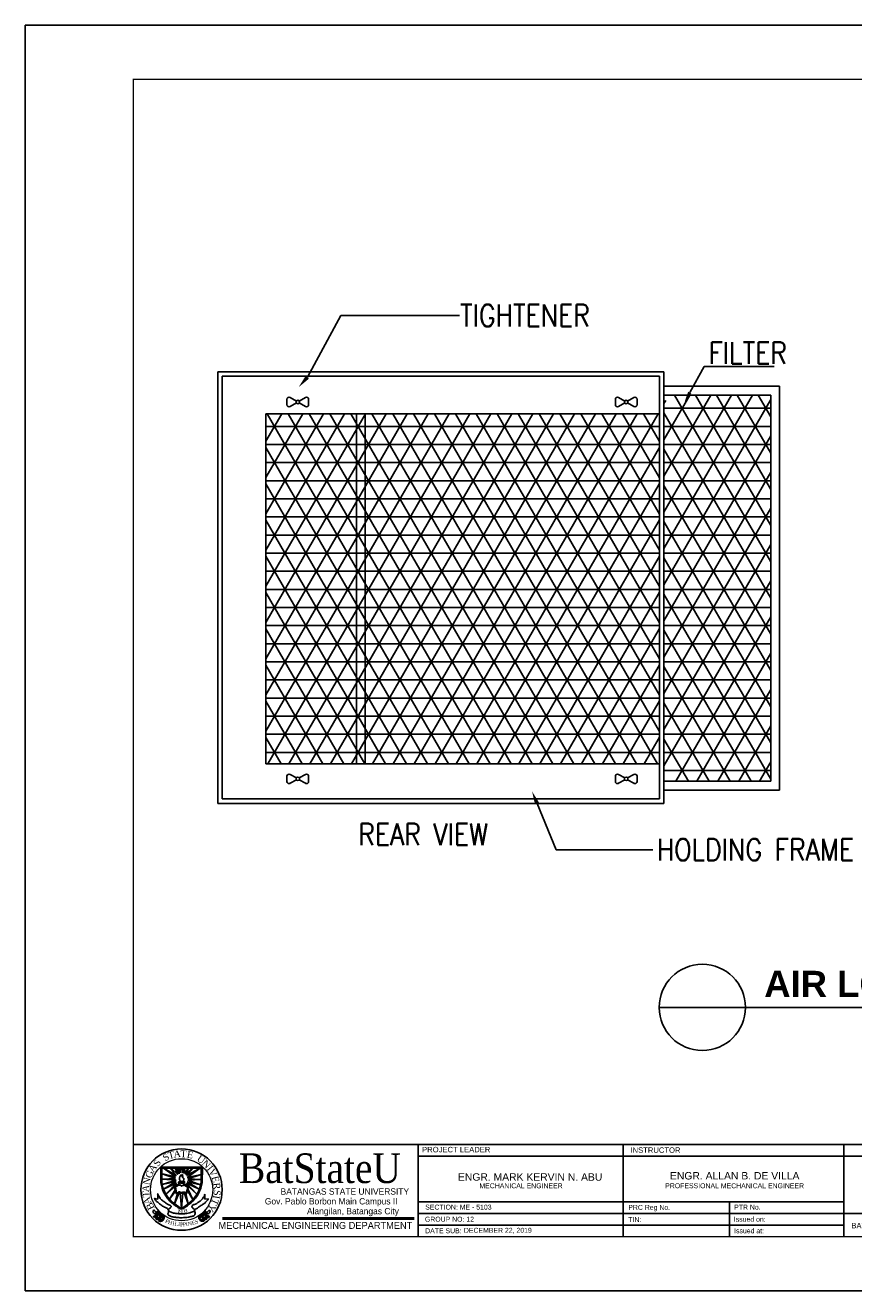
# Model space of a CAD drawing. Header units: millimetres. Extents: x 0 to 531, y -4 to 262.
# Tile 12 of 35: x 114 to 160, y 96 to 166. Entities that reach past the tile are written whole.
import ezdxf
from ezdxf.enums import TextEntityAlignment as Align

# ---------------------------------------------------------------- set-up
doc = ezdxf.new("R2010")
doc.units = ezdxf.units.MM
doc.layers.add('.1', color=1, linetype='Continuous')
doc.layers.add('template', color=7, linetype='Continuous')
doc.styles.add('arial', font='arial.ttf')
doc.styles.add('CGOTHIC', font='GOTHIC.TTF')
doc.styles.add('GARAMOND', font='GARA.TTF')
doc.styles.add('ROMANS', font='romans.shx', dxfattribs={"width": 0.8, "height": 100})
doc.styles.get("Standard").update_dxf_attribs({"font": 'arial.ttf'})

msp = doc.modelspace()

# ---------------------------------------------------------------- hatches: boundary and pattern name
h = msp.add_hatch()
h.set_pattern_fill('NET3', color=256, scale=8.062719, style=0)
h.set_pattern_definition([(0, (-833.2655, 219.4174), (0, 1.0078398), []), (60, (-833.2655, 219.4174), (-0.8728149, 0.5039199), []), (120, (-833.2655, 219.4174), (-0.8728149, -0.5039199), [])])
h.paths.add_polyline_path([(131.98, 144.532), (126.933, 144.532), (126.933, 125.051), (131.98, 125.051)])
h.paths.add_polyline_path([(131.98, 125.051), (132.467, 125.051), (132.467, 144.532), (131.98, 144.532)])
h.paths.add_polyline_path([(148.85, 144.532), (146.415, 144.532), (132.467, 144.532), (132.467, 125.051), (146.415, 125.051), (148.85, 125.051)])
h.paths.add_polyline_path([(149.093, 124.516), (149.526, 124.083), (155.039, 124.083), (155.039, 145.57), (149.49, 145.57), (149.093, 145.173)])

# ---------------------------------------------------------------- linework, layer by layer
at = {"layer": '.1', "color": 0}
msp.add_line((212.818, 166.141), (113.542, 166.141), dxfattribs=at)
at = {"linetype": 'Continuous'}
for p, q in [((129.242, 146.563), (131.112, 149.997)), ((131.112, 149.997), (137.718, 149.997)), ((150.525, 145.705), (151.322, 147.165)), ((151.322, 147.165), (155.223, 147.165)), ((149.093, 146.865), (124.255, 146.865)), ((124.255, 146.865), (124.255, 122.857)), ((148.85, 146.622), (124.498, 146.622)), ((124.498, 146.622), (124.498, 123.1)), ((148.85, 123.1), (148.85, 146.622)), ((149.093, 122.857), (149.093, 146.865)), ((149.093, 146.057), (155.526, 146.057)), ((155.526, 123.596), (155.526, 146.057)), ((128.107, 145.33), (128.107, 145.041)), ((128.63, 145.239), (128.29, 145.435)), ((128.29, 144.936), (128.63, 145.132)), ((128.791, 145.239), (129.131, 145.435)), ((129.131, 144.936), (128.791, 145.132)), ((129.313, 145.33), (129.313, 145.041)), ((146.386, 145.33), (146.386, 145.041)), ((146.909, 145.239), (146.569, 145.435)), ((146.569, 144.936), (146.909, 145.132)), ((147.07, 145.239), (147.41, 145.435)), ((147.41, 144.936), (147.07, 145.132)), ((147.592, 145.33), (147.592, 145.041)), ((149.093, 145.57), (155.039, 145.57)), ((155.039, 124.083), (155.039, 145.57)), ((146.415, 144.532), (126.933, 144.532)), ((126.933, 144.532), (126.933, 125.051)), ((131.98, 144.532), (131.98, 125.051)), ((132.467, 144.532), (132.467, 125.051)), ((146.415, 144.532), (148.85, 144.532)), ((126.933, 125.051), (146.415, 125.051)), ((146.415, 125.051), (148.85, 125.051)), ((128.107, 124.365), (128.107, 124.076)), ((128.63, 124.274), (128.29, 124.47)), ((128.29, 123.971), (128.63, 124.167)), ((128.791, 124.274), (129.131, 124.47)), ((129.131, 123.971), (128.791, 124.167)), ((129.313, 124.365), (129.313, 124.076)), ((146.386, 124.365), (146.386, 124.076)), ((146.909, 124.274), (146.569, 124.47)), ((146.569, 123.971), (146.909, 124.167)), ((147.07, 124.274), (147.41, 124.47)), ((147.41, 123.971), (147.07, 124.167)), ((147.592, 124.365), (147.592, 124.076)), ((149.093, 124.083), (155.039, 124.083)), ((149.093, 123.596), (155.526, 123.596)), ((124.255, 122.857), (149.093, 122.857)), ((124.498, 123.1), (148.85, 123.1)), ((142.029, 122.847), (143.093, 120.277)), ((143.093, 120.277), (148.467, 120.277))]:
    msp.add_line(p, q, dxfattribs=at)
for q in [(148.83, 111.505), (178.35, 111.505)]:
    msp.add_line((153.625, 111.505), q)
for centre in [(128.71, 145.186), (146.989, 145.186), (128.71, 124.22), (146.989, 124.22)]:
    msp.add_circle(centre, 0.0964, dxfattribs=at)
msp.add_circle((151.227, 111.505), 2.398)
for centre, start, end in [((128.229, 145.33), 60, 180), ((128.229, 145.041), 180, 300), ((129.192, 145.33), 0, 120), ((129.192, 145.041), 240, 0), ((146.508, 145.33), 60, 180), ((146.508, 145.041), 180, 300), ((147.471, 145.33), 0, 120), ((147.471, 145.041), 240, 0), ((128.229, 124.365), 60, 180), ((128.229, 124.076), 180, 300), ((129.192, 124.365), 0, 120), ((129.192, 124.076), 240, 0), ((146.508, 124.365), 60, 180), ((146.508, 124.076), 180, 300), ((147.471, 124.365), 0, 120), ((147.471, 124.076), 240, 0)]:
    msp.add_arc(centre, 0.122, start, end, dxfattribs=at)
for points in [[(129.333, 146.483), (129.15, 146.643), (128.76, 146.013)], [(150.614, 145.656), (150.436, 145.754), (150.233, 145.171)], [(141.916, 122.801), (142.141, 122.894), (141.749, 123.522)]]:
    msp.add_solid(points, dxfattribs=at)
at = {"layer": 'template'}
for p, q in [((113.542, 166.141), (113.542, 95.745)), ((119.559, 103.874), (209.81, 103.874)), ((135.405, 103.875), (135.405, 98.754)), ((135.405, 103.874), (135.405, 98.754)), ((146.814, 103.875), (146.814, 98.754)), ((146.814, 103.874), (146.814, 98.754)), ((159.105, 98.754), (159.105, 103.874)), ((135.405, 103.234), (191.976, 103.234)), ((121.085, 102.618), (123.397, 102.614)), ((121.085, 101.751), (121.085, 102.618)), ((121.91, 102.082), (121.112, 102.256)), ((121.112, 102.256), (121.91, 101.979)), ((121.134, 102.555), (123.332, 102.555)), ((121.134, 101.786), (121.134, 102.555)), ((121.964, 102.158), (121.226, 102.555)), ((121.226, 102.555), (121.91, 102.082)), ((121.666, 102.555), (121.633, 102.521)), ((121.633, 102.521), (121.964, 102.158)), ((122.024, 102.212), (121.666, 102.555)), ((121.915, 102.555), (121.888, 102.555)), ((121.888, 102.555), (122.024, 102.212)), ((122.105, 102.25), (121.915, 102.555)), ((122.105, 102.555), (122.048, 102.537)), ((122.048, 102.537), (122.105, 102.25)), ((122.187, 102.293), (122.105, 102.555)), ((122.208, 102.555), (122.187, 102.293)), ((122.284, 102.555), (122.208, 102.555)), ((122.382, 102.555), (122.284, 102.299)), ((122.284, 102.299), (122.284, 102.555)), ((122.621, 102.555), (122.382, 102.261)), ((122.382, 102.261), (122.42, 102.555)), ((122.42, 102.555), (122.382, 102.555)), ((122.87, 102.555), (122.463, 102.207)), ((122.463, 102.207), (122.621, 102.555)), ((123.283, 102.555), (122.523, 102.152)), ((122.523, 102.152), (122.87, 102.555)), ((122.561, 102.049), (123.283, 102.555)), ((123.332, 102.218), (122.561, 102.049)), ((122.583, 101.968), (123.332, 102.218)), ((123.332, 101.779), (123.332, 102.555)), ((123.381, 101.751), (123.397, 102.614)), ((121.932, 101.892), (121.16, 101.658)), ((121.16, 101.658), (121.937, 101.827)), ((121.91, 101.979), (121.161, 101.946)), ((121.161, 101.946), (121.932, 101.892)), ((121.937, 101.827), (121.235, 101.396)), ((121.235, 101.396), (121.964, 101.729)), ((121.964, 101.729), (121.368, 101.12)), ((121.368, 101.12), (122.018, 101.664)), ((121.849, 101.522), (121.926, 101.167)), ((121.909, 101.515), (121.967, 101.184)), ((122.095, 101.737), (122.095, 101.636)), ((122.374, 101.725), (122.374, 101.624)), ((123.09, 101.108), (122.458, 101.681)), ((122.584, 101.486), (122.503, 101.179)), ((123.229, 101.39), (122.523, 101.729)), ((122.523, 101.729), (123.09, 101.108)), ((122.535, 101.161), (122.63, 101.525)), ((122.561, 101.795), (123.229, 101.39)), ((122.561, 101.795), (123.298, 101.626)), ((123.332, 101.936), (122.583, 101.968)), ((122.594, 101.892), (123.332, 101.936)), ((123.298, 101.626), (122.594, 101.892)), ((122.87, 100.818), (122.599, 101.382)), ((120.738, 100.873), (120.922, 100.835)), ((120.922, 100.835), (120.911, 101.11)), ((121.883, 101.361), (121.571, 100.845)), ((121.571, 100.845), (121.894, 101.279)), ((121.853, 100.582), (122.1, 101.198)), ((122.007, 101.144), (121.853, 100.582)), ((122.165, 101.182), (122.233, 100.344)), ((122.233, 100.344), (122.317, 101.187)), ((122.387, 101.182), (122.606, 100.576)), ((122.606, 100.576), (122.485, 101.149)), ((122.566, 101.312), (122.87, 100.818)), ((123.53, 101.113), (123.541, 100.842)), ((123.541, 100.842), (123.722, 100.848)), ((135.405, 100.684), (159.105, 100.684)), ((152.738, 100.684), (152.738, 98.754)), ((135.405, 100.04), (170.881, 100.04)), ((135.405, 99.397), (145.739, 99.397)), ((135.405, 99.397), (159.105, 99.397)), ((146.814, 99.397), (157.148, 99.397)), ((113.542, 95.745), (212.818, 95.745))]:
    msp.add_line(p, q, dxfattribs=at)
at = {"layer": 'template', "linetype": 'Continuous', "ltscale": 0.5}
msp.add_line((146.814, 103.874), (146.814, 98.754), dxfattribs=at)
at = {"layer": 'template', "linetype": 'Continuous', "lineweight": 50}
msp.add_line((124.523, 99.762), (135.184, 99.762), dxfattribs=at)
at = {"layer": 'template', "linetype": 'Continuous', "const_width": 0.0853}
msp.add_lwpolyline([(119.559, 98.754), (209.81, 98.754), (209.81, 163.133), (119.559, 163.133)], close=True, dxfattribs=at)
at = {"layer": 'template'}
msp.add_circle((122.237, 101.368), 2.263, dxfattribs=at)
at = {"layer": 'template', "lineweight": 20}
for centre, radius in [((122.237, 101.368), 2.263), ((122.245, 101.362), 1.728)]:
    msp.add_circle(centre, radius, dxfattribs=at)
at = {"layer": 'template', "start_tangent": (-1, 0)}
msp.add_spline([(122.226, 101.826), (122.158, 101.864), (122.122, 101.92), (122.122, 101.983), (122.122, 102.031), (122.136, 102.056), (122.151, 102.104), (122.172, 102.099), (122.179, 102.147), (122.194, 102.183), (122.213, 102.157), (122.25, 102.123), (122.279, 102.123), (122.277, 102.161), (122.263, 102.196), (122.266, 102.208), (122.301, 102.178), (122.301, 102.151), (122.307, 102.124), (122.307, 102.095), (122.296, 102.051), (122.322, 102.01), (122.355, 102.011), (122.375, 101.959), (122.369, 101.915), (122.338, 101.856), (122.308, 101.831), (122.271, 101.824), (122.225, 101.824), (122.227, 101.824)], degree=3, dxfattribs=at)
at = {"layer": 'template'}
for points in [[(121.085, 101.751), (121.155, 101.451), (121.302, 101.115), (121.503, 100.833), (121.904, 100.469), (122.176, 100.312), (122.23, 100.296)], [(121.134, 101.786), (121.204, 101.485), (121.351, 101.149), (121.552, 100.867), (121.953, 100.504), (122.225, 100.347), (122.279, 100.33)], [(121.849, 101.522), (121.848, 101.561), (121.905, 101.569), (121.967, 101.593), (122.042, 101.631), (122.095, 101.636), (122.095, 101.66)], [(123.332, 101.786), (123.261, 101.485), (123.115, 101.149), (122.914, 100.867), (122.513, 100.504), (122.241, 100.347), (122.187, 100.33)], [(123.381, 101.751), (123.31, 101.451), (123.164, 101.115), (122.963, 100.833), (122.562, 100.469), (122.29, 100.312), (122.236, 100.296)], [(122.629, 101.521), (122.616, 101.564), (122.555, 101.549), (122.521, 101.567), (122.494, 101.599), (122.457, 101.622), (122.425, 101.645), (122.374, 101.645)], [(121.926, 101.167), (121.975, 101.132), (122.027, 101.144), (122.062, 101.181), (122.1, 101.198), (122.152, 101.198), (122.193, 101.19), (122.233, 101.169), (122.3, 101.184), (122.341, 101.195), (122.387, 101.182), (122.485, 101.149), (122.535, 101.161)], [(121.967, 101.184), (122.022, 101.184), (122.03, 101.208), (122.068, 101.228), (122.132, 101.242), (122.193, 101.213), (122.23, 101.208), (122.28, 101.21), (122.317, 101.228), (122.373, 101.234), (122.407, 101.231), (122.439, 101.208), (122.457, 101.193), (122.503, 101.179)], [(120.82, 100.004), (120.711, 100.043), (120.66, 100.121), (120.654, 100.197), (120.664, 100.21), (120.73, 100.204), (120.797, 100.143), (120.823, 100.085), (120.831, 100.03), (120.831, 100.002), (120.824, 100.002), (120.81, 100.017), (120.808, 100.017)], [(120.953, 99.929), (120.98, 100.001), (120.973, 100.091), (120.956, 100.142), (120.918, 100.177), (120.901, 100.173), (120.887, 100.125), (120.884, 100.08), (120.891, 100.029), (120.891, 100.008), (120.911, 99.974), (120.953, 99.932), (120.959, 99.932)], [(121.091, 99.81), (121.118, 99.883), (121.111, 99.972), (121.094, 100.024), (121.056, 100.058), (121.039, 100.055), (121.025, 100.007), (121.022, 99.962), (121.029, 99.91), (121.029, 99.89), (121.049, 99.855), (121.091, 99.814), (121.098, 99.814)], [(123.22, 99.72), (123.195, 99.793), (123.206, 99.882), (123.225, 99.933), (123.265, 99.966), (123.282, 99.962), (123.293, 99.913), (123.295, 99.868), (123.286, 99.817), (123.285, 99.796), (123.263, 99.763), (123.22, 99.723), (123.213, 99.723)], [(123.375, 99.821), (123.351, 99.894), (123.361, 99.983), (123.381, 100.034), (123.42, 100.067), (123.437, 100.063), (123.449, 100.014), (123.45, 99.969), (123.441, 99.918), (123.441, 99.897), (123.419, 99.864), (123.375, 99.824), (123.369, 99.824)], [(123.518, 99.933), (123.494, 100.007), (123.504, 100.096), (123.524, 100.147), (123.563, 100.179), (123.58, 100.175), (123.592, 100.127), (123.594, 100.082), (123.584, 100.03), (123.584, 100.01), (123.562, 99.976), (123.519, 99.937), (123.512, 99.937)], [(123.654, 100.002), (123.765, 100.037), (123.818, 100.113), (123.828, 100.189), (123.819, 100.202), (123.752, 100.198), (123.683, 100.141), (123.655, 100.084), (123.644, 100.029), (123.643, 100.001), (123.649, 100.001), (123.665, 100.015), (123.666, 100.015)], [(120.925, 99.893), (120.864, 99.846), (120.776, 99.827), (120.722, 99.829), (120.678, 99.856), (120.676, 99.874), (120.719, 99.9), (120.761, 99.916), (120.812, 99.924), (120.832, 99.93), (120.871, 99.92), (120.922, 99.892), (120.924, 99.885)], [(121.064, 99.774), (121.002, 99.727), (120.914, 99.709), (120.86, 99.711), (120.816, 99.738), (120.815, 99.755), (120.857, 99.782), (120.899, 99.798), (120.95, 99.806), (120.97, 99.811), (121.009, 99.801), (121.06, 99.773), (121.062, 99.766)], [(121.215, 99.667), (121.153, 99.62), (121.065, 99.602), (121.011, 99.604), (120.967, 99.63), (120.966, 99.648), (121.008, 99.675), (121.05, 99.69), (121.102, 99.698), (121.121, 99.704), (121.16, 99.694), (121.211, 99.666), (121.213, 99.659)], [(121.242, 99.703), (121.27, 99.775), (121.263, 99.865), (121.245, 99.917), (121.208, 99.951), (121.19, 99.948), (121.177, 99.899), (121.173, 99.855), (121.18, 99.803), (121.18, 99.782), (121.201, 99.748), (121.242, 99.707), (121.249, 99.707)], [(123.245, 99.682), (123.305, 99.633), (123.392, 99.611), (123.446, 99.611), (123.491, 99.635), (123.493, 99.653), (123.452, 99.681), (123.411, 99.699), (123.36, 99.709), (123.34, 99.716), (123.301, 99.707), (123.249, 99.681), (123.247, 99.675)], [(123.401, 99.783), (123.461, 99.734), (123.548, 99.712), (123.602, 99.711), (123.647, 99.736), (123.649, 99.754), (123.608, 99.782), (123.567, 99.8), (123.515, 99.81), (123.496, 99.816), (123.457, 99.808), (123.404, 99.782), (123.402, 99.775)], [(123.544, 99.896), (123.604, 99.847), (123.691, 99.824), (123.745, 99.824), (123.79, 99.849), (123.792, 99.866), (123.751, 99.895), (123.71, 99.913), (123.658, 99.923), (123.639, 99.929), (123.6, 99.921), (123.547, 99.895), (123.545, 99.888)]]:
    msp.add_spline(points, degree=3, dxfattribs=at)
for points, end_tangent in [([(121.909, 101.515), (121.984, 101.555), (122.036, 101.602), (122.088, 101.616), (122.141, 101.622), (122.193, 101.602), (122.213, 101.576), (122.233, 101.561), (122.262, 101.587), (122.329, 101.602), (122.393, 101.613), (122.463, 101.581), (122.509, 101.535), (122.567, 101.515), (122.584, 101.524), (122.584, 101.486)], (0, -1)), ([(122.081, 101.807), (122.169, 101.802), (122.26, 101.798), (122.321, 101.799), (122.375, 101.805), (122.405, 101.803), (122.406, 101.774), (122.406, 101.75), (122.396, 101.729), (122.37, 101.725), (122.32, 101.72), (122.232, 101.72), (122.128, 101.718), (122.101, 101.733), (122.071, 101.753), (122.08, 101.808), (122.08, 101.814)], (-1, 0))]:
    msp.add_spline(points, degree=3, dxfattribs=dict(at, end_tangent=end_tangent))
for points, knots in [([(123.722, 100.848), (123.726, 100.848), (123.75, 100.843), (123.612, 100.714), (123.528, 100.603), (123.356, 100.508), (123.197, 100.401), (123.08, 100.307), (122.955, 100.266), (122.98, 100.136), (123.012, 100.032), (122.938, 99.905), (122.786, 99.876), (122.589, 99.825), (122.346, 99.806), (122.108, 99.8), (121.897, 99.833), (121.711, 99.852), (121.576, 99.901), (121.503, 99.956), (121.477, 100.005), (121.498, 100.094), (121.517, 100.181), (121.487, 100.333), (121.272, 100.377), (121.108, 100.516), (120.955, 100.634), (120.824, 100.723), (120.78, 100.811), (120.709, 100.878), (120.736, 100.874), (120.766, 100.867)], [1.525096, 1.525096, 1.525096, 1.525096, 1.532073, 1.584612, 1.633558, 1.698069, 1.768711, 1.823631, 1.856154, 1.874433, 1.942755, 1.959564, 2.013837, 2.081716, 2.168665, 2.253261, 2.318126, 2.380396, 2.439479, 2.4572, 2.470092, 2.492272, 2.543518, 2.560297, 2.639259, 2.721631, 2.780104, 2.832648, 2.871086, 2.885372, 2.911145, 2.911145, 2.911145, 2.911145]), ([(120.928, 101.139), (120.877, 101.139), (121, 100.976), (121.057, 100.863), (121.213, 100.724), (121.388, 100.622), (121.502, 100.507), (121.685, 100.477), (121.642, 100.385), (121.594, 100.335), (121.531, 100.296), (121.482, 100.198), (121.636, 100.11), (121.813, 100.059), (122.031, 100.021), (122.211, 100.024), (122.421, 100.02), (122.656, 100.048), (122.851, 100.128), (122.958, 100.191), (122.958, 100.259), (122.901, 100.301), (122.864, 100.351), (122.798, 100.386), (122.818, 100.454), (122.879, 100.527), (123.016, 100.549), (123.16, 100.651), (123.296, 100.744), (123.398, 100.847), (123.461, 100.941), (123.517, 101.011), (123.53, 101.1), (123.53, 101.113)], [0, 0, 0, 0, 0.050157, 0.09733, 0.169415, 0.238469, 0.297382, 0.34519, 0.361609, 0.384753, 0.415402, 0.43521, 0.480082, 0.549086, 0.637593, 0.692397, 0.728181, 0.847546, 0.920378, 0.94488, 0.959291, 0.979722, 1.010309, 1.023969, 1.046254, 1.066064, 1.119081, 1.173808, 1.241086, 1.282544, 1.318293, 1.350594, 1.379885, 1.379885, 1.379885, 1.379885]), ([(120.911, 101.133), (120.916, 101.138), (120.924, 101.142), (120.937, 101.142), (120.939, 101.142)], [3.04846765, 3.04846765, 3.04846765, 3.04846765, 3.05886904, 3.06079098, 3.06079098, 3.06079098, 3.06079098]), ([(122.206, 100.676), (122.218, 100.674), (122.239, 100.671), (122.254, 100.672), (122.266, 100.676)], [0, 0, 0, 0, 0.01145534, 0.02007474, 0.02007474, 0.02007474, 0.02007474]), ([(122.206, 100.656), (122.218, 100.654), (122.239, 100.65), (122.254, 100.652), (122.266, 100.655)], [0, 0, 0, 0, 0.01145534, 0.02007474, 0.02007474, 0.02007474, 0.02007474]), ([(122.212, 100.607), (122.222, 100.608), (122.239, 100.611), (122.252, 100.61), (122.259, 100.608)], [0.00178548, 0.00178548, 0.00178548, 0.00178548, 0.01145534, 0.01823656, 0.01823656, 0.01823656, 0.01823656]), ([(122.213, 100.586), (122.223, 100.588), (122.238, 100.59), (122.251, 100.589), (122.257, 100.588)], [0.00231179, 0.00231179, 0.00231179, 0.00231179, 0.01145534, 0.0176246, 0.0176246, 0.0176246, 0.0176246])]:
    msp.add_open_spline(points, degree=3, knots=knots, dxfattribs=at)

# ---------------------------------------------------------------- texts
at = {"style": 'ROMANS', "width": 0.85}
for s, height, p in [('TIGHTENER', 1.2094, (137.74, 149.997)), ('FILTER', 1.2094, (151.575, 147.904)), ('HOLDING FRAME', 1.20941, (148.695, 120.277))]:
    msp.add_text(s, height=height, dxfattribs=at).set_placement(p, align=Align.MIDDLE_LEFT)
msp.add_text('REAR VIEW', height=1.2094, dxfattribs=at).set_placement((135.691, 121.136), align=Align.MIDDLE)
at = {"insert": (154.674, 113.54), "char_height": 1.45195, "attachment_point": 1, "style": 'arial'}
msp.add_mtext_dynamic_manual_height_columns('{\\fArial|b1|i0|c0|p34;AIR LOUVER DETAILS}', width=43.36072, gutter_width=1, heights=[0], dxfattribs=at)
at = {"layer": 'template', "style": 'arial'}
for s, height, p in [('PROJECT LEADER', 0.30409, (135.629, 103.442)), ('INSTRUCTOR', 0.304, (147.227, 103.415)), ('ENGR. MARK KERVIN N. ABU', 0.41257, (137.623, 101.865)), ('ENGR. ALLAN B. DE VILLA', 0.41257, (149.426, 101.933)), ('MECHANICAL ENGINEER', 0.27505, (138.82, 101.444)), ('PROFESSIONAL MECHANICAL ENGINEER', 0.27505, (149.161, 101.444)), ('SECTION: ME - 5103', 0.27505, (135.803, 100.257)), ('PRC Reg No.', 0.27505, (147.106, 100.243)), ('PTR No.', 0.275, (153, 100.257)), ('GROUP NO: 12', 0.27505, (135.785, 99.584)), ('TIN:', 0.275, (147.106, 99.561)), ('Issued on:', 0.275, (152.982, 99.584)), ('BATANGAS CITY', 0.30402, (159.522, 99.216)), ('DATE SUB:', 0.275, (135.8, 98.94)), ('DECEMBER 22, 2019', 0.27505, (137.956, 98.967)), ('Issued at:', 0.275, (152.997, 98.94))]:
    msp.add_text(s, height=height, dxfattribs=at).set_placement(p)
at = {"layer": 'template', "width": 1}
for s, height, style, p in [('BatStateU', 1.6503, 'GARAMOND', (129.943, 101.734)), ('BATANGAS STATE UNIVERSITY', 0.35128, 'CGOTHIC', (131.329, 101.088)), ('Gov. Pablo Borbon Main Campus II', 0.35128, 'CGOTHIC', (130.57, 100.543)), ('Alangilan, Batangas City', 0.35128, 'CGOTHIC', (131.778, 99.994))]:
    msp.add_text(s, height=height, dxfattribs=dict(at, style=style)).set_placement(p, align=Align.CENTER)
at = {"layer": 'template', "attachment_point": 1}
for s, insert, char_height, width, rotation in [('{\\fTimes New Roman|b0|i0|c0|p18;T}', (121.447, 103.425), 0.37713, 29.67394, 14.44799), ('{\\fTimes New Roman|b0|i0|c0|p18;A}', (121.771, 103.522), 0.37713, 29.67394, 5.71852), ('{\\fTimes New Roman|b0|i0|c0|p18;T}', (122.187, 103.556), 0.37713, 0.3193, 356.81503), ('{\\fTimes New Roman|b0|i0|c0|p18;E}', (122.583, 103.527), 0.37713, 29.67394, 348.69045), ('{\\fTimes New Roman|b0|i0|c0|p18;S}', (120.633, 102.833), 0.37713, 29.67394, 56.11039), ('{\\fTimes New Roman|b0|i0|c0|p18;S}', (121.132, 103.248), 0.37713, 29.67394, 33.23179), ('{\\fTimes New Roman|b0|i0|c0|p18;U}', (123.275, 103.319), 0.37713, 29.67394, 323.50126), ('{\\fTimes New Roman|b0|i0|c0|p18;N}', (123.612, 103.062), 0.37713, 29.67394, 314.13564), ('{\\fTimes New Roman|b0|i0|c0|p18;G}', (120.193, 102.119), 0.37713, 29.67394, 65.93474), ('{\\fTimes New Roman|b0|i0|c0|p18;A}', (120.358, 102.506), 0.37713, 29.67394, 56.11039), ('{\\fTimes New Roman|b0|i0|c0|p18;I}', (123.912, 102.748), 0.37713, 29.67394, 308.6454), ('{\\fTimes New Roman|b0|i0|c0|p18;V}', (124.044, 102.579), 0.37713, 29.67394, 298.20017), ('{\\fTimes New Roman|b0|i0|c0|p18;E}', (124.268, 102.167), 0.37713, 29.67394, 285.47868), ('{\\fTimes New Roman|b0|i0|c0|p18;A}', (120.039, 101.247), 0.37713, 29.67394, 85.53705), ('{\\fTimes New Roman|b0|i0|c0|p18;N}', (120.07, 101.681), 0.37713, 29.67394, 77.56161), ('{\\fTimes New Roman|b0|i0|c0|p18;R}', (124.376, 101.775), 0.37713, 29.67394, 276.19955), ('{\\fTimes New Roman|b0|i0|c0|p18;T}', (120.09, 100.926), 0.37713, 29.67394, 94.26652), ('{\\fTimes New Roman|b0|i0|c0|p18;A}', (120.224, 100.493), 0.37713, 29.67394, 110.36673), ('{\\fTimes New Roman|b0|i0|c0|p18;T}', (124.335, 100.763), 0.37713, 29.67394, 245.97799), ('{\\fTimes New Roman|b0|i0|c0|p18;I}', (124.382, 101.008), 0.37713, 29.67394, 259.8108), ('{\\fTimes New Roman|b0|i0|c0|p18;S}', (124.424, 101.333), 0.37713, 29.67394, 266.05857), ('{\\fTimes New Roman|b0|i0|c0|p18;B}', (120.405, 100.187), 0.37713, 29.67394, 115.18408), ('{\\fTimes New Roman|b0|i0|c0|p18;1}', (122.022, 100.292), 0.21119, 29.67394, 350.69674), ('{\\fTimes New Roman|b0|i0|c0|p18;9}', (122.104, 100.27), 0.21119, 29.67394, 359.89652), ('{\\fTimes New Roman|b0|i0|c0|p18;0}', (122.261, 100.266), 0.21119, 29.67394, 359.89652), ('{\\fTimes New Roman|b0|i0|c0|p18;3}', (122.375, 100.268), 0.21119, 29.67394, 14.57269), ('{\\fTimes New Roman|b0|i0|c0|p18;Y}', (124.184, 100.412), 0.37713, 29.67394, 237.49398), ('{\\fTimes New Roman|b0|i0|c0|p18;P}', (121.401, 99.748), 0.21119, 29.67394, 333.24497), ('{\\fTimes New Roman|b0|i0|c0|p18;P}', (121.406, 99.748), 0.21119, 29.67394, 333.24497), ('{\\fTimes New Roman|b0|i0|c0|p18;H}', (121.533, 99.673), 0.21119, 29.67394, 342.36893), ('{\\fTimes New Roman|b0|i0|c0|p18;I}', (121.748, 99.604), 0.21119, 29.67394, 350.74463), ('{\\fTimes New Roman|b0|i0|c0|p18;L}', (121.878, 99.584), 0.21119, 29.67394, 350.69674), ('{\\fTimes New Roman|b0|i0|c0|p18;I}', (122.054, 99.551), 0.21119, 29.67394, 357.83253), ('{\\fTimes New Roman|b0|i0|c0|p18;P}', (122.16, 99.541), 0.21119, 29.67394, 359.89652), ('{\\fTimes New Roman|b0|i0|c0|p18;P}', (122.294, 99.535), 0.21119, 29.67394, 7.51618), ('{\\fTimes New Roman|b0|i0|c0|p18;I}', (122.455, 99.542), 0.21119, 29.67394, 9.03911), ('{\\fTimes New Roman|b0|i0|c0|p18;N}', (122.564, 99.552), 0.21119, 29.67394, 12.92447), ('{\\fTimes New Roman|b0|i0|c0|p18;E}', (122.787, 99.608), 0.21119, 29.67394, 14.57269), ('{\\fTimes New Roman|b0|i0|c0|p18;S}', (122.966, 99.66), 0.21119, 29.67394, 14.57269)]:
    msp.add_mtext(s, dxfattribs=dict(at, insert=insert, char_height=char_height, width=width, rotation=rotation))
at = {"layer": 'template', "linetype": 'Continuous', "lineweight": 0, "insert": (124.297, 99.569), "char_height": 0.38403, "width": 12.18966, "attachment_point": 1}
msp.add_mtext('{\\fCentury Gothic|b0|i0|c0|p34;\\C7;MECHANICAL ENGINEERING DEPARTMENT}', dxfattribs=at)

doc.saveas('drawing.dxf')
